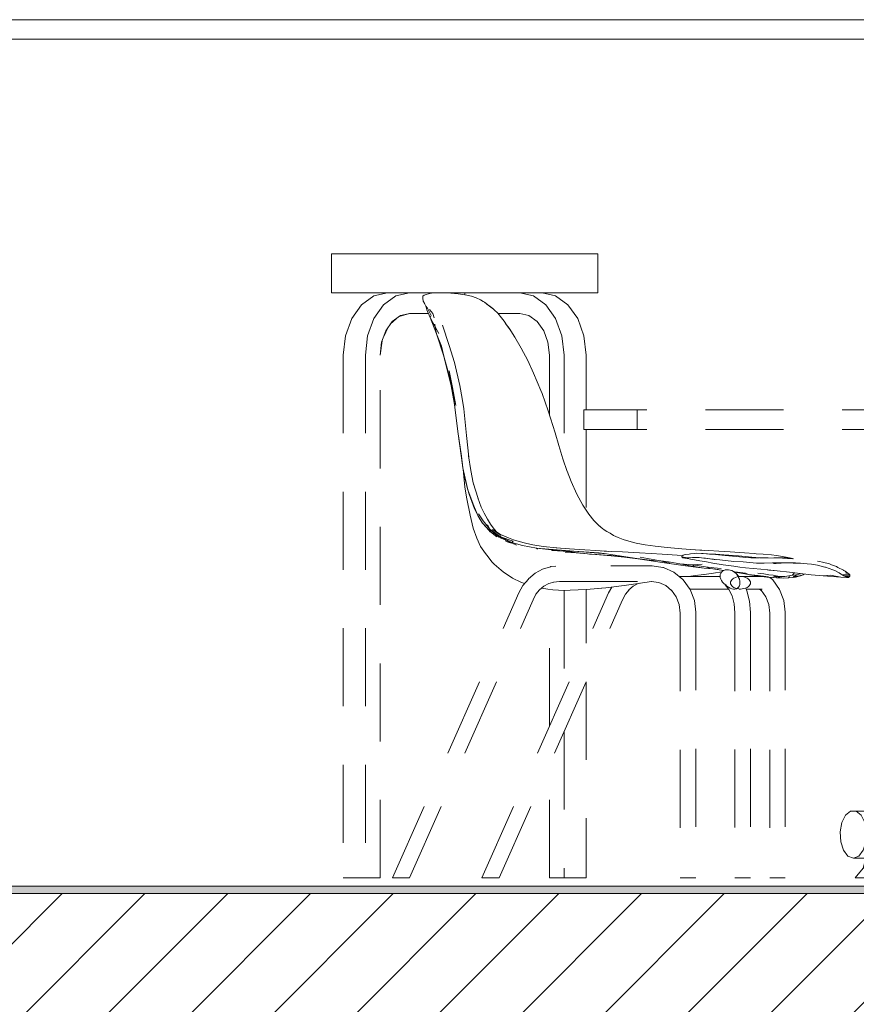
# Model space of a CAD drawing. Header units: millimetres. Extents: x 17009 to 157603, y -19950 to 21829.
# Tile 26 of 72: x 33160 to 34232, y 6768 to 8030. Entities that reach past the tile are written whole.
import ezdxf

# ---------------------------------------------------------------- set-up
doc = ezdxf.new("R2010")
doc.units = ezdxf.units.MM
doc.header["$MEASUREMENT"] = 0
doc.linetypes.add('! STR Pointille', pattern=[175, 100, -75])
for name, color, linetype in [('01-STR_Dalles.ARCHI', 7, 'Continuous'), ('04-SOE_Revetement de sol.ARCHI', 7, 'Continuous'), ('06-REP _ EQUIP MOBI _ hors marché.ARCHI', 7, 'Continuous'), ('06-REP _ EQUIP MOBI _ marché.ARCHI', 7, 'Continuous')]:
    doc.layers.add(name, color=color, linetype=linetype)

# ---------------------------------------------------------------- blocks, each defined once
blk = doc.blocks.new('Élément de coupe_27_1')
at = {"layer": '01-STR_Dalles.ARCHI', "linetype": 'Continuous', "lineweight": 0, "true_color": 0x000000}
h = blk.add_hatch(dxfattribs=at)
h.set_pattern_fill('Hachure_simple_0001', color=18, style=0, pattern_type=2)
h.set_pattern_definition([(45, (0, 0), (-53.03301, 53.03301), [])])
h.paths.add_polyline_path([(30462.5, 6910), (30462.5, 6690), (77255.2, 6690), (77255.2, 6910)])
at = {"layer": '01-STR_Dalles.ARCHI', "color": 7, "linetype": 'Continuous', "lineweight": 5}
blk.add_line((41461.8, 6910), (30462.5, 6910), dxfattribs=at)
blk = doc.blocks.new('Élément de coupe_413_1')
at = {"layer": '06-REP _ EQUIP MOBI _ marché.ARCHI', "color": 7, "linetype": 'Continuous', "lineweight": 5}
for p, q in [((35693.6, 8030), (30502.3, 8030)), ((35693.6, 8005), (33110.5, 8005))]:
    blk.add_line(p, q, dxfattribs=at)
blk = doc.blocks.new('Élément de coupe_556_1')
at = {"layer": '04-SOE_Revetement de sol.ARCHI', "linetype": 'Continuous', "lineweight": 0, "true_color": 0xbebebe}
blk.add_hatch(color=9, dxfattribs=at).paths.add_polyline_path([(30462.5, 6919.5), (30462.5, 6910), (41463.8, 6910), (41463.8, 6919), (41461.8, 6919), (41461.8, 6919.5)])
at = {"layer": '04-SOE_Revetement de sol.ARCHI', "color": 7, "linetype": 'Continuous', "lineweight": 5}
blk.add_line((41461.8, 6919.5), (30462.5, 6919.5), dxfattribs=at)
blk = doc.blocks.new('Élément de coupe_907_1')
at = {"layer": '06-REP _ EQUIP MOBI _ hors marché.ARCHI', "color": 252, "linetype": '! STR Pointille', "lineweight": 5}
for p, q in [((33904.3, 7530), (33882.8, 7530)), ((33882.8, 7504.6), (33882.8, 7530)), ((33951.3, 7530), (33904.3, 7530)), ((33951.3, 7530), (33951.3, 7504.6)), ((35013.8, 7530), (33951.3, 7530)), ((35044.5, 7530), (35013.8, 7530)), ((35013.8, 7530), (35013.8, 7504.6)), ((35081.7, 7530), (35044.5, 7530)), ((35081.7, 7504.6), (35081.7, 7530)), ((33904.3, 7504.6), (33882.8, 7504.6)), ((33951.3, 7504.6), (33904.3, 7504.6)), ((35013.8, 7504.6), (33951.3, 7504.6)), ((34452.1, 7015.7), (34452.1, 7504.6)), ((34512.7, 7015.7), (34512.7, 7504.6)), ((35044.5, 7504.6), (35013.8, 7504.6)), ((35081.7, 7504.6), (35044.5, 7504.6)), ((34213.7, 7001.1), (34218.4, 7010.5)), ((34218.4, 7010.5), (34224.8, 7015.7)), ((34224.8, 7015.7), (34231.8, 7015.7)), ((34231.8, 7015.7), (34238.2, 7010.5)), ((34460.9, 7015.7), (34231.8, 7015.7)), ((34238.2, 7010.5), (34242.9, 7001.1)), ((34460.9, 7015.7), (34465, 7013.8)), ((34470.3, 7011.2), (34471.6, 7010.5)), ((34471.6, 7010.5), (34476.3, 7007)), ((34474.9, 7001.1), (34476.3, 7007)), ((34476.3, 7007), (34481, 7010.5)), ((34481, 7010.5), (34493.5, 7015.7)), ((34493.5, 7015.7), (34645.5, 7015.7)), ((34635.9, 7010.6), (34645.5, 7015.7)), ((34635.9, 6962), (34635.9, 7010.6)), ((34645.5, 7015.7), (34656.1, 7015.7)), ((34656.1, 7015.7), (34665.7, 7010.5)), ((34656.1, 7015.7), (34739.7, 7015.7)), ((34665.7, 7010.5), (34672.8, 7001.1)), ((34746.1, 7010.5), (34739.7, 7015.7)), ((34750.8, 7001.1), (34746.1, 7010.5)), ((34211.5, 6989.1), (34213.7, 7001.1)), ((34242.9, 7001.1), (34245.1, 6989.1)), ((34473.8, 6989.1), (34474.9, 7001.1)), ((34625.7, 7001.1), (34621, 6989.1)), ((34672.8, 7001.1), (34676.1, 6989.1)), ((34753, 6989.1), (34750.8, 7001.1)), ((34212.3, 6976.5), (34211.5, 6989.1)), ((34245.1, 6989.1), (34244.3, 6976.5)), ((34474.1, 6976.5), (34473.8, 6989.1)), ((34621, 6989.1), (34622.6, 6976.5)), ((34676.1, 6989.1), (34675, 6976.5)), ((34752.3, 6976.5), (34753, 6989.1)), ((34215.8, 6965.5), (34212.3, 6976.5)), ((34244.3, 6976.5), (34240.8, 6965.5)), ((34475.9, 6965.5), (34474.1, 6976.5)), ((34675, 6976.5), (34669.7, 6965.5)), ((34748.8, 6965.5), (34752.3, 6976.5)), ((34221.4, 6958), (34215.8, 6965.5)), ((34228.3, 6955.4), (34221.4, 6958)), ((34235.2, 6958), (34228.3, 6955.4)), ((34245.2, 6955.4), (34228.3, 6955.4)), ((34240.8, 6965.5), (34235.2, 6958)), ((34241, 6942.7), (34244.4, 6955.4)), ((34247.7, 6955.4), (34245.2, 6955.4)), ((34250.8, 6955.4), (34247.7, 6955.4)), ((34253.4, 6955.4), (34250.8, 6955.4)), ((34254.5, 6955.4), (34253.4, 6955.4)), ((34456.9, 6955.4), (34254.5, 6955.4)), ((34257.9, 6942.7), (34254.5, 6955.4)), ((34319.6, 6942.7), (34322.9, 6955.4)), ((34335.9, 6942.7), (34332.7, 6955.4)), ((34458, 6955.7), (34456.9, 6955.4)), ((34458.8, 6955.4), (34456.9, 6955.4)), ((34468.7, 6955.4), (34458.8, 6955.4)), ((34465.9, 6958), (34462.5, 6957)), ((34467.4, 6959), (34465.9, 6958)), ((34481, 6955.4), (34468.7, 6955.4)), ((34476.3, 6964.5), (34473.3, 6962.7)), ((34476.3, 6964.5), (34475.9, 6965.5)), ((34477.9, 6963.6), (34476.3, 6964.5)), ((34493.5, 6955.4), (34481, 6955.4)), ((34487.3, 6958), (34484.1, 6959.9)), ((34490.3, 6957.4), (34487.3, 6958)), ((34499.1, 6955.4), (34493.5, 6955.4)), ((34499.1, 6955.4), (34496.1, 6956.1)), ((34499.1, 6955.4), (34631.9, 6955.4)), ((34628.6, 6942.7), (34631.9, 6955.4)), ((34633.6, 6955.4), (34631.9, 6955.4)), ((34636.5, 6955.4), (34633.6, 6955.4)), ((34640.5, 6958), (34635.9, 6962)), ((34639.6, 6955.4), (34636.5, 6955.4)), ((34639.6, 6955.4), (34650.8, 6955.4)), ((34650.8, 6955.4), (34640.5, 6958)), ((34644.9, 6942.7), (34641.6, 6955.4)), ((34661.1, 6958), (34650.8, 6955.4)), ((34650.8, 6955.4), (34710.8, 6955.4)), ((34669.7, 6965.5), (34661.1, 6958)), ((34706.6, 6942.7), (34710, 6955.4)), ((34713.3, 6955.4), (34710.8, 6955.4)), ((34716.4, 6955.4), (34713.3, 6955.4)), ((34719, 6955.4), (34716.4, 6955.4)), ((34720.1, 6955.4), (34719, 6955.4)), ((34723.5, 6942.7), (34720.1, 6955.4)), ((34720.1, 6955.4), (34736.2, 6955.4)), ((34736.2, 6955.4), (34743.1, 6958)), ((34743.1, 6958), (34748.8, 6965.5)), ((34230.4, 6930), (34241, 6942.7)), ((34242.4, 6942.7), (34241, 6942.7)), ((34246.5, 6942.7), (34242.4, 6942.7)), ((34251.7, 6942.7), (34246.5, 6942.7)), ((34256.1, 6942.7), (34251.7, 6942.7)), ((34257.9, 6942.7), (34256.1, 6942.7)), ((34268.5, 6930), (34257.9, 6942.7)), ((34309.4, 6930), (34319.6, 6942.7)), ((34322.5, 6942.7), (34319.6, 6942.7)), ((34327.4, 6942.7), (34322.5, 6942.7)), ((34332.5, 6942.7), (34327.4, 6942.7)), ((34335.7, 6942.7), (34332.5, 6942.7)), ((34335.9, 6942.7), (34335.7, 6942.7)), ((34346.1, 6930), (34335.9, 6942.7)), ((34618.4, 6930), (34628.6, 6942.7)), ((34631.5, 6942.7), (34628.6, 6942.7)), ((34636.4, 6942.7), (34631.5, 6942.7)), ((34641.4, 6942.7), (34636.4, 6942.7)), ((34644.7, 6942.7), (34641.4, 6942.7)), ((34644.9, 6942.7), (34644.7, 6942.7)), ((34655.1, 6930), (34644.9, 6942.7)), ((34696, 6930), (34706.6, 6942.7)), ((34708, 6942.7), (34706.6, 6942.7)), ((34712.1, 6942.7), (34708, 6942.7)), ((34717.3, 6942.7), (34712.1, 6942.7)), ((34721.7, 6942.7), (34717.3, 6942.7)), ((34723.5, 6942.7), (34721.7, 6942.7)), ((34734.1, 6930), (34723.5, 6942.7)), ((34233.6, 6930), (34230.4, 6930)), ((34242.8, 6930), (34233.6, 6930)), ((34254.6, 6930), (34242.8, 6930)), ((34264.4, 6930), (34254.6, 6930)), ((34268.5, 6930), (34264.4, 6930)), ((34315.9, 6930), (34309.4, 6930)), ((34327, 6930), (34315.9, 6930)), ((34338.3, 6930), (34327, 6930)), ((34345.6, 6930), (34338.3, 6930)), ((34346.1, 6930), (34345.6, 6930)), ((34624.9, 6930), (34618.4, 6930)), ((34635.9, 6930), (34624.9, 6930)), ((34647.3, 6930), (34635.9, 6930)), ((34654.6, 6930), (34647.3, 6930)), ((34655.1, 6930), (34654.6, 6930)), ((34699.2, 6930), (34696, 6930)), ((34708.4, 6930), (34699.2, 6930)), ((34720.2, 6930), (34708.4, 6930)), ((34730, 6930), (34720.2, 6930)), ((34734.1, 6930), (34730, 6930))]:
    blk.add_line(p, q, dxfattribs=at)
at = {"layer": '06-REP _ EQUIP MOBI _ hors marché.ARCHI', "color": 252, "linetype": '! STR Pointille', "lineweight": 5, "flags": 128}
for points in [[(34635.9, 7010.6), (34635.9, 7010.5), (34625.7, 7001.1)], [(34622.6, 6976.5), (34630.2, 6965.5), (34635.9, 6962)]]:
    blk.add_lwpolyline(points, dxfattribs=at)
blk = doc.blocks.new('Élément de coupe_910_1')
at = {"layer": '06-REP _ EQUIP MOBI _ hors marché.ARCHI', "color": 252, "linetype": '! STR Pointille', "lineweight": 5}
for p, q in [((33676.6, 7675.6), (33676.4, 7673)), ((33677.1, 7669.3), (33676.4, 7673)), ((33676.6, 7675.6), (33678.2, 7677)), ((33678.2, 7677), (33680.7, 7678)), ((33680.7, 7678), (33684, 7678.8)), ((33687.8, 7679.6), (33684, 7678.8)), ((33691.9, 7679.9), (33687.8, 7679.6)), ((33691.9, 7679.9), (33697.2, 7680)), ((33697.2, 7680), (33698.5, 7680)), ((33698.5, 7680), (33704.8, 7679.8)), ((33704.8, 7679.8), (33712.4, 7679.5)), ((33721.9, 7678.7), (33712.4, 7679.5)), ((33727.7, 7677.9), (33721.9, 7678.7)), ((33727.7, 7677.9), (33732.8, 7677.1)), ((33732.8, 7677.1), (33739.1, 7675.6)), ((33739.1, 7675.6), (33744.9, 7673.5)), ((33750.3, 7671.1), (33744.9, 7673.5)), ((33677.1, 7669.3), (33677.9, 7668.1)), ((33679.1, 7665.8), (33677.1, 7669.3)), ((33680.4, 7663), (33677.9, 7668.1)), ((33680.4, 7663.1), (33681.8, 7658.3)), ((33680.4, 7663), (33682.6, 7660.3)), ((33687.2, 7650.7), (33682.6, 7660.3)), ((33753.8, 7668.9), (33750.3, 7671.1)), ((33755.6, 7667.8), (33753.8, 7668.9)), ((33755.6, 7667.8), (33765.3, 7660.4)), ((33758.8, 7665.6), (33755.6, 7667.8)), ((33765.3, 7660.4), (33758.8, 7665.6)), ((33758.8, 7665.6), (33763, 7662.4)), ((33766.2, 7659.7), (33763, 7662.4)), ((33765.3, 7660.4), (33767.3, 7658.9)), ((33686.1, 7648.3), (33681.8, 7658.3)), ((33685.3, 7658.7), (33689.4, 7653.5)), ((33686.1, 7648.3), (33687.2, 7650.7)), ((33686.1, 7648.3), (33694.2, 7627.5)), ((33686.1, 7648.3), (33692.2, 7636.2)), ((33691, 7648), (33689.4, 7653.5)), ((33767.3, 7658.9), (33768, 7658.3)), ((33768, 7658.3), (33772.7, 7653.7)), ((33772.7, 7653.7), (33777.5, 7648)), ((33780.7, 7643.7), (33777.5, 7648)), ((33692.2, 7636.2), (33691.8, 7639.6)), ((33692.2, 7636.2), (33697.1, 7627.6)), ((33694.2, 7627.5), (33692.2, 7636.2)), ((33710.5, 7612.3), (33701.8, 7638.5)), ((33780.7, 7643.7), (33782.5, 7641.2)), ((33782.5, 7641.2), (33782.7, 7640.8)), ((33782.7, 7640.8), (33788.3, 7632.6)), ((33782.7, 7640.8), (33787.2, 7634.5)), ((33694.2, 7627.5), (33700.3, 7611.6)), ((33703.6, 7598.9), (33694.2, 7627.5)), ((33787.2, 7634.5), (33794.4, 7623.1)), ((33802.5, 7609.1), (33794.4, 7623.1)), ((33703.6, 7598.9), (33700.3, 7611.6)), ((33717.2, 7590.7), (33710.5, 7612.3)), ((33703.6, 7598.9), (33714.4, 7558.6)), ((33712.8, 7560.6), (33703.6, 7598.9)), ((33811, 7593), (33802.5, 7609.1)), ((33717.2, 7590.7), (33724.2, 7561.1)), ((33811, 7593), (33818.6, 7576.9)), ((33714.4, 7558.6), (33710.2, 7579.9)), ((33818.6, 7576.9), (33827.9, 7554.7)), ((33717, 7536.8), (33712.8, 7560.6)), ((33724.2, 7561.1), (33727.1, 7544.4)), ((33718.7, 7535.4), (33714.4, 7558.6)), ((33717, 7536.8), (33714.4, 7558.6)), ((33829.6, 7550.8), (33827.9, 7554.7)), ((33837.2, 7528.5), (33829.6, 7550.8)), ((33717, 7536.8), (33721.3, 7502)), ((33727.1, 7544.4), (33729, 7531.4)), ((33732.5, 7497.1), (33729, 7531.4)), ((33837.2, 7528.5), (33846, 7500.5)), ((33721.3, 7502), (33726.1, 7470.6)), ((33726, 7468.5), (33721.3, 7502)), ((33735.5, 7469.4), (33732.5, 7497.1)), ((33850.8, 7484.4), (33846, 7500.5)), ((33856.2, 7467.2), (33850.8, 7484.4)), ((33727.8, 7455.5), (33726.1, 7470.6)), ((33738.2, 7452.4), (33735.3, 7470.9)), ((33727.8, 7455.5), (33726, 7468.5)), ((33861.6, 7451.1), (33856.2, 7467.2)), ((33727.8, 7455.5), (33730.6, 7442.2)), ((33727.8, 7455.5), (33734.2, 7427.4)), ((33728.6, 7449.2), (33728.2, 7453.7)), ((33728.6, 7449.2), (33730.6, 7431)), ((33741.2, 7436.4), (33738.2, 7452.4)), ((33866.7, 7438), (33861.5, 7451.3)), ((33730.6, 7442.2), (33734.2, 7427.4)), ((33742.1, 7433.3), (33741.2, 7436.4)), ((33741.2, 7436.3), (33747.3, 7416.5)), ((33874.1, 7421.8), (33866.7, 7438)), ((33732.9, 7416), (33730.6, 7431)), ((33736.1, 7422), (33734.2, 7427.4)), ((33742, 7407), (33734.2, 7427.4)), ((33742.6, 7403), (33736.1, 7422)), ((33881.5, 7407.9), (33874.1, 7421.8)), ((33732.9, 7416), (33737.1, 7394.9)), ((33751.5, 7405.2), (33747, 7417.2)), ((33889.1, 7396.4), (33881.5, 7407.9)), ((33737.1, 7394.9), (33741.2, 7378.2)), ((33747.2, 7394.7), (33742, 7407)), ((33749, 7390.9), (33742.6, 7403)), ((33747.9, 7396.6), (33754.1, 7387.9)), ((33751.5, 7405.2), (33755.1, 7397.4)), ((33759.3, 7389.8), (33755.1, 7397.4)), ((33889.1, 7396.4), (33895.7, 7388.3)), ((33753.1, 7384.6), (33747.2, 7394.7)), ((33753.1, 7384.6), (33749, 7390.9)), ((33753.1, 7384.6), (33762.5, 7374.5)), ((33760.8, 7376.4), (33753.1, 7384.6)), ((33762.4, 7377.2), (33754.1, 7387.9)), ((33763.3, 7383.4), (33759.3, 7389.8)), ((33762.4, 7377.2), (33759.4, 7382.7)), ((33767.9, 7377.2), (33763.3, 7383.4)), ((33902.5, 7381.5), (33895.7, 7388.3)), ((33900.3, 7383.5), (33905.5, 7378.8)), ((33741.2, 7378.2), (33745.8, 7365.4)), ((33757.8, 7379.6), (33762.5, 7374.5)), ((33763.1, 7373.4), (33758.2, 7379.1)), ((33765.4, 7372), (33760.8, 7376.4)), ((33762.4, 7377.2), (33776, 7367)), ((33767.8, 7371.7), (33762.4, 7377.2)), ((33762.5, 7374.5), (33765.4, 7372)), ((33765.4, 7372), (33771.5, 7367.1)), ((33765.4, 7372), (33767.8, 7371.7)), ((33765.8, 7376.4), (33770, 7373.5)), ((33767.8, 7371.7), (33776, 7367)), ((33776.9, 7365.5), (33767.8, 7371.7)), ((33774.1, 7366.6), (33767.8, 7371.7)), ((33772, 7372.9), (33767.9, 7377.2)), ((33769.8, 7374.3), (33776.2, 7370)), ((33770, 7373.5), (33777, 7369)), ((33786.2, 7365.8), (33776.2, 7370)), ((33902.7, 7381.3), (33908.9, 7376.3)), ((33908.9, 7376.3), (33912.3, 7374.1)), ((33912.3, 7374.1), (33916.6, 7371.9)), ((33916.6, 7371.9), (33921, 7369.1)), ((33745.8, 7365.4), (33750.5, 7355)), ((33776, 7367), (33776.4, 7368.1)), ((33776, 7367), (33792.2, 7361.5)), ((33790.8, 7359.9), (33776, 7367)), ((33776.9, 7365.5), (33790.8, 7359.9)), ((33784.2, 7361.2), (33781.9, 7362.2)), ((33784.5, 7361.1), (33784.2, 7361.2)), ((33784.5, 7361.1), (33794, 7357.6)), ((33784.8, 7361), (33788.7, 7359.4)), ((33792.7, 7363.5), (33786.2, 7365.8)), ((33790.8, 7359.9), (33792.2, 7361.5)), ((33804.5, 7355.9), (33790.8, 7359.9)), ((33792.7, 7363.5), (33800, 7361.1)), ((33794, 7357.6), (33796.8, 7356.7)), ((33800, 7361.1), (33808, 7358.9)), ((33808, 7358.9), (33817.7, 7356.8)), ((33921, 7369.1), (33927, 7366.2)), ((33927, 7366.2), (33933.3, 7363.9)), ((33933.3, 7363.9), (33940.5, 7361.7)), ((33940.5, 7361.7), (33949.8, 7359.3)), ((33949.8, 7359.3), (33961.7, 7357)), ((33750.5, 7355), (33756.7, 7345.9)), ((33758.4, 7343.8), (33756.7, 7345.9)), ((33822.4, 7352.7), (33804.5, 7355.9)), ((33817.7, 7356.8), (33831, 7354.8)), ((33823.6, 7351.5), (33822.4, 7352.7)), ((33822.4, 7352.7), (33870.1, 7348.9)), ((33856.4, 7348.7), (33822.4, 7352.7)), ((33848.2, 7353), (33831, 7354.8)), ((33841.7, 7349.7), (33856.4, 7348.7)), ((33847.3, 7353.1), (33864.4, 7351.8)), ((33856.4, 7348.7), (33870.1, 7348.9)), ((33856.4, 7348.7), (33887.4, 7345.6)), ((33873.2, 7346.6), (33858.9, 7347.7)), ((33864.4, 7351.8), (33884.1, 7350.7)), ((33911.9, 7345.3), (33870.1, 7348.9)), ((33870.1, 7348.9), (33902.4, 7346.7)), ((33873.2, 7346.6), (33887.4, 7345.6)), ((33884.1, 7350.7), (33898.4, 7349.7)), ((33887.4, 7345.6), (33902.8, 7344.3)), ((33890, 7345.1), (33899.5, 7344.4)), ((33914.3, 7348.4), (33898.4, 7349.7)), ((33911.9, 7345.3), (33902.4, 7346.7)), ((33918.6, 7348.4), (33905.7, 7349.1)), ((33911.9, 7345.3), (33934.3, 7342)), ((33932.5, 7348), (33918.6, 7348.4)), ((33954.4, 7346.7), (33932.5, 7348)), ((33969.4, 7345.8), (33954.4, 7346.7)), ((33961.7, 7357), (33974.2, 7355.1)), ((33969.4, 7345.8), (33983.4, 7345)), ((33974.2, 7355.1), (33989.8, 7353.4)), ((34002.4, 7343.5), (33983.4, 7345)), ((33989.8, 7353.4), (34008.4, 7351.8)), ((34025.5, 7350.6), (34008.4, 7351.8)), ((34037.5, 7349.9), (34025.5, 7350.6)), ((34042.5, 7349.7), (34026.2, 7350.4)), ((34056, 7349), (34042.5, 7349.7)), ((34056, 7349), (34070.6, 7348)), ((34070.6, 7348), (34088.6, 7346.6)), ((34088.6, 7346.6), (34101, 7345.8)), ((34101, 7345.8), (34103.8, 7345.5)), ((34103.8, 7345.5), (34112.9, 7344.9)), ((34123.4, 7344), (34112.9, 7344.9)), ((33765.5, 7334.6), (33758.4, 7343.8)), ((33765.5, 7334.6), (33767.8, 7332)), ((33767.8, 7332), (33776.8, 7324.3)), ((33915.7, 7343.1), (33899.5, 7344.4)), ((33917.9, 7342.8), (33902.8, 7344.3)), ((33902.8, 7344.3), (33918.5, 7343.1)), ((33934.9, 7341), (33917.9, 7342.8)), ((33918.5, 7343.1), (33938.6, 7340.7)), ((33934.3, 7342), (33950.7, 7339.5)), ((33934.9, 7341), (33951.9, 7338.9)), ((33950.7, 7339.5), (33967.4, 7337.3)), ((33951.9, 7338.9), (33966.8, 7336.8)), ((33978.7, 7336.9), (33955.1, 7341.1)), ((33980.3, 7334.8), (33963.7, 7337.3)), ((33980.3, 7334.8), (33966.8, 7336.8)), ((33967.4, 7337.3), (33978.7, 7336.9)), ((33978.7, 7336.9), (33991.2, 7335.1)), ((33993.2, 7333.3), (33978.7, 7336.9)), ((33995.2, 7332.7), (33980.3, 7334.8)), ((33991.2, 7335.1), (34005.8, 7332.6)), ((34004.3, 7331.4), (33995.2, 7332.7)), ((34009, 7342.7), (34002.4, 7343.5)), ((34005.8, 7332.6), (34024.4, 7329.3)), ((34022.6, 7331.4), (34005.8, 7332.6)), ((34034.5, 7332), (34022.6, 7331.4)), ((34123.4, 7344), (34129.8, 7343.3)), ((34126.5, 7340.3), (34130.8, 7340.4)), ((34129.8, 7343.3), (34142.3, 7341.2)), ((34130.8, 7340.4), (34142.1, 7340.3)), ((34142.1, 7340.3), (34148.9, 7339.3)), ((34150.6, 7339.4), (34142.3, 7341.2)), ((34151.5, 7339.1), (34150.6, 7339.4)), ((33776.8, 7324.3), (33779.5, 7322.3)), ((33791.4, 7314.4), (33779.5, 7322.3)), ((33812.1, 7313.5), (33820.4, 7320.5)), ((33820.4, 7320.5), (33829.8, 7325.6)), ((33829.8, 7325.6), (33840, 7328.8)), ((33840, 7328.8), (33840.6, 7329)), ((33840.6, 7329), (33846.9, 7329.6)), ((33917.6, 7330), (33970.4, 7330)), ((33970.4, 7330), (33984.3, 7328)), ((33984.3, 7328), (33984.8, 7327.9)), ((33984.8, 7327.9), (33998.3, 7321.9)), ((33998.3, 7321.9), (34009.9, 7312.4)), ((34013.3, 7330.2), (34004.3, 7331.4)), ((34026.3, 7328.4), (34013.3, 7330.2)), ((34039, 7328.7), (34022.6, 7331.4)), ((34022.6, 7331.4), (34024.4, 7329.3)), ((34024.4, 7329.3), (34037.3, 7327.2)), ((34037.3, 7327.2), (34026.3, 7328.4)), ((34033.2, 7318.5), (34040.3, 7319.5)), ((34045, 7326.6), (34037.3, 7327.2)), ((34037.3, 7327.2), (34048.4, 7326)), ((34049, 7320.7), (34037.3, 7319)), ((34039, 7328.7), (34045, 7326.6)), ((34039, 7328.7), (34049.5, 7327.6)), ((34040.3, 7319.5), (34049, 7320.7)), ((34045, 7326.6), (34055.2, 7325.2)), ((34056.4, 7325), (34048.4, 7326)), ((34059.6, 7322.4), (34049, 7320.7)), ((34049.5, 7327.6), (34058.7, 7326.7)), ((34055.2, 7325.2), (34056.4, 7325)), ((34056.4, 7325), (34059.4, 7324.6)), ((34059.4, 7324.6), (34062.2, 7324.2)), ((34075, 7322.6), (34076.4, 7322.4)), ((34076.9, 7321.9), (34075.7, 7322.1)), ((34076.4, 7322.4), (34090, 7320.5)), ((34076.9, 7321.9), (34094.1, 7318.9)), ((34090, 7320.5), (34094.1, 7318.9)), ((34105.9, 7320.5), (34113.5, 7319.6)), ((34113.5, 7319.6), (34119.8, 7318.6)), ((34152.4, 7320.9), (34150.5, 7318)), ((34158.5, 7319.3), (34154.7, 7318.7)), ((34160.7, 7320), (34158.5, 7319.3)), ((34164, 7318.6), (34165.4, 7319.3)), ((34165.6, 7319.5), (34165.4, 7319.3)), ((33802.1, 7309.1), (33791.4, 7314.4)), ((33807, 7307.3), (33802.1, 7309.1)), ((33804.9, 7304.7), (33811.8, 7313.1)), ((33811.8, 7313.1), (33812.1, 7313.5)), ((33831.6, 7303.8), (33837.9, 7307.3)), ((33837.9, 7307.3), (33844.3, 7309.3)), ((33844.1, 7309.2), (33851.6, 7310)), ((33851.6, 7310), (33969.1, 7310)), ((33934.5, 7304.9), (33952.4, 7307.6)), ((33946.3, 7303.8), (33952.6, 7307.3)), ((33952.4, 7307.6), (33969.5, 7309.9)), ((33952.6, 7307.3), (33954.8, 7307.9)), ((33969.1, 7310), (33979, 7308.6)), ((33978.8, 7308.7), (33987.8, 7304.7)), ((34005.2, 7316.3), (34057.6, 7316.3)), ((34009.9, 7312.4), (34010.2, 7312.1)), ((34010.2, 7312.1), (34019.1, 7299.7)), ((34029.2, 7318), (34016.9, 7316.3)), ((34033.2, 7318.5), (34026, 7317.6)), ((34037.3, 7319), (34033.2, 7318.5)), ((34083.6, 7316.3), (34111.2, 7316.3)), ((34094.1, 7318.9), (34106, 7317.6)), ((34094.1, 7318.9), (34095.1, 7318.6)), ((34095.1, 7318.6), (34107.1, 7316.8)), ((34106, 7317.6), (34107.1, 7316.8)), ((34106, 7317.6), (34113.3, 7316.9)), ((34107.1, 7316.8), (34117.6, 7315.5)), ((34119.4, 7316.1), (34113.3, 7316.9)), ((34117.6, 7315.5), (34123.9, 7315)), ((34125.6, 7318.1), (34119.8, 7318.6)), ((34121.2, 7315.2), (34124.6, 7312.4)), ((34129.6, 7314.5), (34123.9, 7315)), ((34124.9, 7312.1), (34124.6, 7312.4)), ((34124.9, 7312.1), (34133.8, 7299.7)), ((34127.1, 7316.5), (34125.2, 7315.6)), ((34125.6, 7318.1), (34133.5, 7316.4)), ((34138.6, 7314.4), (34127.1, 7316.5)), ((34133.5, 7316.4), (34127.1, 7316.5)), ((34138.6, 7314.4), (34129.6, 7314.5)), ((34133.5, 7316.4), (34140.5, 7316.2)), ((34138.6, 7314.4), (34145, 7314.5)), ((34140.5, 7316.2), (34150.5, 7318)), ((34146.4, 7316.2), (34145, 7314.5)), ((34145, 7314.5), (34151.2, 7315.2)), ((34150.5, 7318), (34154.7, 7318.7)), ((34151.7, 7316.8), (34151.2, 7315.2)), ((34151.2, 7315.2), (34154.3, 7315.5)), ((34155.5, 7317.5), (34151.7, 7316.8)), ((34151.7, 7316.8), (34158, 7317)), ((34151.7, 7316.8), (34154.3, 7315.5)), ((34160.6, 7317.3), (34154.3, 7315.5)), ((34161.9, 7318), (34158, 7317)), ((34164, 7318.6), (34160.6, 7317.3)), ((33637.7, 6930), (33799.8, 7295.4)), ((33752.4, 6930), (33914.5, 7295.4)), ((33799.8, 7295.4), (33804.9, 7304.7)), ((33821.6, 7293.7), (33826.2, 7299.2)), ((33826, 7299.1), (33831.6, 7303.8)), ((33828.8, 7301.4), (33836.8, 7300.2)), ((33836.8, 7300.2), (33843.2, 7299.3)), ((33857.9, 7298.5), (33843.2, 7299.3)), ((33865.5, 7298.7), (33857.9, 7298.5)), ((33865.5, 7298.7), (33885.9, 7299.7)), ((33896.2, 7300.6), (33885.9, 7299.7)), ((33911.2, 7301.9), (33896.2, 7300.6)), ((33905.4, 7301.4), (33896.2, 7300.6)), ((33934.5, 7304.9), (33911.2, 7301.9)), ((33914.5, 7295.4), (33918.6, 7302.8)), ((33936.3, 7293.7), (33940.9, 7299.2)), ((33940.7, 7299.1), (33946.3, 7303.8)), ((33987.8, 7304.7), (33995.4, 7298.5)), ((33995.3, 7298.7), (34001.3, 7290.3)), ((34018.6, 7300.3), (34068.6, 7300.3)), ((34019.1, 7299.7), (34024.6, 7285.4)), ((34090.8, 7300.3), (34111.5, 7300.3)), ((34107.9, 7300.3), (34110.1, 7298.5)), ((34110, 7298.7), (34116, 7290.3)), ((34133.8, 7299.7), (34139.3, 7285.4)), ((33659.6, 6930), (33817.8, 7286.6)), ((33774.3, 6930), (33932.5, 7286.6)), ((33817.8, 7286.6), (33821.6, 7293.7)), ((33932.5, 7286.6), (33936.3, 7293.7)), ((34001.3, 7290.3), (34005.1, 7280.5)), ((34024.6, 7285.4), (34026.4, 7270.6)), ((34116, 7290.3), (34119.8, 7280.5)), ((34139.3, 7285.4), (34141.1, 7270.6)), ((34005.1, 7280.5), (34006.4, 7269.4)), ((34006.4, 7269.4), (34006.4, 6930)), ((34026.4, 7270.6), (34026.4, 6930)), ((34119.8, 7280.5), (34121.1, 7269.4)), ((34121.1, 7269.4), (34121.1, 6930)), ((34141.1, 7270.6), (34141.1, 6930)), ((33637.9, 6930), (33637.7, 6930)), ((33638.4, 6930), (33637.9, 6930)), ((33639.2, 6930), (33638.4, 6930)), ((33640.3, 6930), (33639.2, 6930)), ((33641.7, 6930), (33640.3, 6930)), ((33643.3, 6930), (33641.7, 6930)), ((33645, 6930), (33643.3, 6930)), ((33646.9, 6930), (33645, 6930)), ((33648.8, 6930), (33646.9, 6930)), ((33650.7, 6930), (33648.8, 6930)), ((33652.5, 6930), (33650.7, 6930)), ((33654.2, 6930), (33652.5, 6930)), ((33655.8, 6930), (33654.2, 6930)), ((33657.1, 6930), (33655.8, 6930)), ((33658.2, 6930), (33657.1, 6930)), ((33659, 6930), (33658.2, 6930)), ((33659.4, 6930), (33659, 6930)), ((33659.6, 6930), (33659.4, 6930)), ((33752.4, 6930), (33752.6, 6930)), ((33752.6, 6930), (33753.1, 6930)), ((33753.1, 6930), (33753.9, 6930)), ((33753.9, 6930), (33755.1, 6930)), ((33755.1, 6930), (33756.4, 6930)), ((33756.4, 6930), (33758, 6930)), ((33758, 6930), (33759.7, 6930)), ((33759.7, 6930), (33761.6, 6930)), ((33761.6, 6930), (33763.5, 6930)), ((33763.5, 6930), (33765.4, 6930)), ((33765.4, 6930), (33767.2, 6930)), ((33767.2, 6930), (33768.9, 6930)), ((33768.9, 6930), (33770.5, 6930)), ((33770.5, 6930), (33771.8, 6930)), ((33771.8, 6930), (33772.9, 6930)), ((33772.9, 6930), (33773.7, 6930)), ((33773.7, 6930), (33774.1, 6930)), ((33774.1, 6930), (33774.3, 6930)), ((34006.5, 6930), (34007, 6930)), ((34007, 6930), (34007.7, 6930)), ((34007.7, 6930), (34008.6, 6930)), ((34008.6, 6930), (34009.9, 6930)), ((34009.9, 6930), (34011.3, 6930)), ((34011.3, 6930), (34012.8, 6930)), ((34012.8, 6930), (34014.5, 6930)), ((34014.5, 6930), (34016.2, 6930)), ((34016.2, 6930), (34018, 6930)), ((34018, 6930), (34019.7, 6930)), ((34019.7, 6930), (34021.3, 6930)), ((34021.3, 6930), (34022.7, 6930)), ((34022.7, 6930), (34024, 6930)), ((34024, 6930), (34025, 6930)), ((34025, 6930), (34025.8, 6930)), ((34025.8, 6930), (34026.2, 6930)), ((34026.2, 6930), (34026.4, 6930)), ((34121.7, 6930), (34121.2, 6930)), ((34122.4, 6930), (34121.7, 6930)), ((34123.4, 6930), (34122.4, 6930)), ((34124.6, 6930), (34123.4, 6930)), ((34126, 6930), (34124.6, 6930)), ((34127.5, 6930), (34126, 6930)), ((34129.2, 6930), (34127.5, 6930)), ((34130.9, 6930), (34129.2, 6930)), ((34132.7, 6930), (34130.9, 6930)), ((34134.4, 6930), (34132.7, 6930)), ((34136, 6930), (34134.4, 6930)), ((34137.4, 6930), (34136, 6930)), ((34138.7, 6930), (34137.4, 6930)), ((34139.7, 6930), (34138.7, 6930)), ((34140.5, 6930), (34139.7, 6930)), ((34140.9, 6930), (34140.5, 6930)), ((34141.1, 6930), (34140.9, 6930))]:
    blk.add_line(p, q, dxfattribs=at)
blk = doc.blocks.new('Élément de coupe_911_1')
at = {"layer": '06-REP _ EQUIP MOBI _ hors marché.ARCHI', "color": 252, "linetype": '! STR Pointille', "lineweight": 5}
for p, q in [((34035.9, 7345.9), (34041.2, 7345.5)), ((34052.1, 7344.8), (34041.2, 7345.5)), ((34052.1, 7344.8), (34062.1, 7344.3)), ((34015.3, 7340.2), (34008.6, 7341.4)), ((34009.2, 7340.6), (34011.7, 7340.2)), ((34017.8, 7339.1), (34009.9, 7340.3)), ((34031.5, 7336.5), (34017.8, 7339.1)), ((34017.8, 7339.1), (34019.5, 7338.8)), ((34040.1, 7335), (34031.5, 7336.5)), ((34039, 7339.8), (34045, 7339.2)), ((34040.1, 7335), (34048.4, 7333.5)), ((34045, 7339.2), (34057.1, 7337.8)), ((34061.4, 7331.4), (34048.4, 7333.5)), ((34057.1, 7337.8), (34075.3, 7335.8)), ((34062.1, 7344.3), (34081.1, 7343)), ((34086.9, 7335), (34075.3, 7335.8)), ((34098.2, 7341.3), (34081.1, 7343)), ((34086.9, 7335), (34104.2, 7333.6)), ((34108.3, 7340.4), (34098.2, 7341.3)), ((34113.9, 7333.3), (34104.2, 7333.6)), ((34108.3, 7340.4), (34119.2, 7340.4)), ((34124.7, 7333.7), (34113.9, 7333.3)), ((34119.2, 7340.4), (34137.6, 7340)), ((34124.7, 7333.7), (34134.5, 7333.9)), ((34134.5, 7333.9), (34154, 7333.8)), ((34149.8, 7339.2), (34137.6, 7340)), ((34160.6, 7333.6), (34154, 7333.8)), ((34075.1, 7329.5), (34061.4, 7331.4)), ((34083, 7328.5), (34075.1, 7329.5)), ((34076.6, 7321.5), (34077.6, 7320.9)), ((34077.6, 7320.9), (34078.4, 7320)), ((34078.4, 7319.9), (34081.4, 7316.3)), ((34083, 7328.5), (34090, 7327.6)), ((34099.8, 7326.5), (34090, 7327.6)), ((34109.6, 7325.8), (34099.8, 7326.5)), ((34118.8, 7324.9), (34109.6, 7325.8)), ((34119.9, 7324.7), (34118, 7324.9)), ((34130.5, 7323.6), (34118.8, 7324.9)), ((34119.9, 7324.7), (34130.5, 7323.6)), ((34146.6, 7321.8), (34130.5, 7323.6)), ((34146.6, 7321.8), (34156.7, 7320.5)), ((34156.7, 7320.5), (34174.4, 7318.6)), ((34218.1, 7320.9), (34222.3, 7319.6)), ((34083.6, 7316.3), (34081.2, 7316.3)), ((34174.4, 7318.6), (34189.4, 7317.3)), ((34189.4, 7317.3), (34199.2, 7318.1)), ((34189.4, 7317.3), (34212.4, 7315.5)), ((34212.4, 7315.5), (34199.2, 7318.1)), ((34222.2, 7315.3), (34212.4, 7315.5)), ((34212.4, 7315.5), (34220.1, 7315.3)), ((34213.6, 7318.8), (34216.1, 7318.7)), ((34215.8, 7317.3), (34223.9, 7316.8)), ((34223.6, 7318.3), (34216.1, 7318.7)), ((34223.9, 7316.8), (34216.8, 7316.8)), ((34223.7, 7316.7), (34218.5, 7316.1)), ((34063.9, 7306), (34064.1, 7305.9)), ((34064.1, 7305.9), (34064.3, 7305.7)), ((34064.1, 7305.9), (34068.9, 7299.9)), ((34068.9, 7299.9), (34072.8, 7291.8)), ((34083.6, 7300.3), (34081.8, 7300.3)), ((34090.3, 7301.4), (34091.8, 7298.2)), ((34091.8, 7298.2), (34095.2, 7284.6)), ((34072.8, 7291.8), (34075.5, 7281.3)), ((34095.2, 7284.6), (34096.4, 7270.4)), ((34075.5, 7281.3), (34076.4, 7269.6)), ((34076.4, 7269.6), (34076.4, 6930)), ((34096.4, 7270.4), (34096.4, 6930)), ((34076.6, 6930), (34076.4, 6930)), ((34077.1, 6930), (34076.6, 6930)), ((34077.9, 6930), (34077.1, 6930)), ((34079, 6930), (34077.9, 6930)), ((34080.2, 6930), (34079, 6930)), ((34081.7, 6930), (34080.2, 6930)), ((34083.3, 6930), (34081.7, 6930)), ((34085, 6930), (34083.3, 6930)), ((34086.7, 6930), (34085, 6930)), ((34088.5, 6930), (34086.7, 6930)), ((34090.1, 6930), (34088.5, 6930)), ((34091.7, 6930), (34090.1, 6930)), ((34093.1, 6930), (34091.7, 6930)), ((34094.3, 6930), (34093.1, 6930)), ((34095.2, 6930), (34094.3, 6930)), ((34095.9, 6930), (34095.2, 6930)), ((34096.3, 6930), (34095.9, 6930))]:
    blk.add_line(p, q, dxfattribs=at)
at = {"layer": '06-REP _ EQUIP MOBI _ hors marché.ARCHI', "color": 252, "linetype": '! STR Pointille', "lineweight": 5, "flags": 128}
for points in [[(34008.5, 7342.3), (34008.5, 7342.3), (34009.6, 7343.3), (34010.2, 7343.6), (34012.8, 7344.4), (34017.7, 7344.9), (34019.8, 7345.4), (34025, 7345.9), (34027.8, 7346.2), (34033.5, 7346), (34035.9, 7345.9), (34044.1, 7345.1), (34047.2, 7344.9), (34059.6, 7343.7), (34064.2, 7343.3), (34078.2, 7342), (34082.3, 7341.6), (34090.3, 7340.9), (34096.7, 7340.4), (34100.3, 7340.3), (34108.5, 7340.1), (34110.4, 7340), (34111.1, 7340), (34129.2, 7339.7), (34130, 7339.7), (34149.8, 7339.2), (34152.6, 7339), (34169.7, 7337.7), (34171.3, 7337.4), (34173.5, 7337.1), (34184.9, 7335.5), (34188.6, 7334.6), (34197.6, 7332.5), (34198.7, 7332), (34200.2, 7331.5), (34206.9, 7329), (34208.6, 7328.1), (34215.6, 7324.5), (34216.2, 7324), (34217.8, 7323), (34221.1, 7320.7)], [(34008.6, 7341.4), (34008.5, 7342.3), (34008.5, 7342.3)], [(34009.2, 7340.6), (34008.8, 7341.2), (34008.6, 7341.4)], [(34222.2, 7315.3), (34220.1, 7315.3), (34218.2, 7316.3), (34216.1, 7317.2), (34210.6, 7320.8), (34210.3, 7320.9), (34204.4, 7324), (34202.1, 7325.1), (34192.6, 7328.3), (34191.7, 7328.5), (34182.2, 7330.7), (34174.8, 7332.3), (34169.3, 7332.8), (34160.6, 7333.6), (34151.1, 7333.6), (34142.3, 7333.7), (34129.3, 7333.2), (34120.2, 7332.9), (34110.4, 7332.5), (34104.1, 7332.3), (34095.3, 7332.6), (34093, 7332.7), (34086.1, 7333.5), (34082.4, 7333.8), (34081, 7334), (34065.1, 7336.2), (34064.8, 7336.2), (34063.7, 7336.4), (34049.8, 7338.3), (34047, 7338.7), (34039, 7339.8), (34036.8, 7340), (34030.7, 7340.7), (34027.3, 7340.7), (34023.8, 7340.6), (34022.3, 7340.6), (34017.5, 7340.2), (34014.3, 7340.1), (34012.6, 7340.1), (34010.6, 7340.2), (34009.9, 7340.3), (34009.2, 7340.6)], [(34221.1, 7320.7), (34221.3, 7320.5), (34222.3, 7319.6), (34223.6, 7318.3)], [(34223.9, 7316.8), (34223.9, 7316.8), (34223.7, 7316.7), (34222.2, 7315.3)], [(34223.6, 7318.3), (34223.9, 7317), (34223.9, 7316.8)]]:
    blk.add_lwpolyline(points, dxfattribs=at)
for points in [[(34057.5, 7317), (34057.7, 7315.1), (34058.3, 7313.1), (34059.2, 7311.2), (34060.5, 7309.3), (34062.1, 7307.6), (34063.9, 7306), (34064.8, 7305.5), (34065.9, 7304.4), (34068.1, 7302.8), (34070.3, 7301.6), (34072.5, 7300.7), (34074.6, 7300.3), (34076.6, 7300.2), (34078.4, 7300.6), (34080, 7301.4), (34081.3, 7302.6), (34082.2, 7304.2), (34082.8, 7306), (34083, 7308.1), (34082.8, 7310.4), (34082.2, 7312.8), (34081.3, 7315.2), (34080, 7317.7), (34078.4, 7319.9), (34078.4, 7320), (34076.6, 7321.5), (34074.6, 7322.8), (34072.5, 7323.9), (34070.3, 7324.6), (34068.1, 7325), (34065.9, 7325.1), (34063.9, 7324.8), (34062.1, 7324.2), (34060.5, 7323.2), (34059.2, 7322), (34058.3, 7320.5), (34057.7, 7318.9)], [(34070.9, 7306.9), (34071.5, 7305.6), (34072.4, 7304.3), (34073.7, 7303.2), (34075.3, 7302.2), (34077.2, 7301.4), (34079.2, 7300.8), (34081.4, 7300.4), (34083.6, 7300.3), (34085.9, 7300.4), (34088.1, 7300.8), (34090.1, 7301.4), (34092, 7302.2), (34093.6, 7303.2), (34094.9, 7304.3), (34095.8, 7305.6), (34096.4, 7306.9), (34096.6, 7308.3), (34096.4, 7309.7), (34095.8, 7311), (34094.9, 7312.3), (34093.6, 7313.4), (34092, 7314.4), (34090.1, 7315.2), (34088.1, 7315.8), (34085.9, 7316.2), (34083.6, 7316.3), (34081.4, 7316.2), (34079.2, 7315.8), (34077.2, 7315.2), (34075.3, 7314.4), (34073.7, 7313.4), (34072.4, 7312.3), (34071.5, 7311), (34070.9, 7309.7), (34070.7, 7308.3)]]:
    blk.add_lwpolyline(points, close=True, dxfattribs=at)
blk = doc.blocks.new('Élément de coupe_922_1')
at = {"layer": '06-REP _ EQUIP MOBI _ hors marché.ARCHI', "color": 252, "linetype": '! STR Pointille', "lineweight": 5}
for p, q in [((33559.6, 7730), (33580.2, 7730)), ((33559.6, 7680), (33559.6, 7730)), ((33580.2, 7730), (33618.9, 7730)), ((33618.9, 7730), (33671, 7730)), ((33671, 7730), (33730.3, 7730)), ((33730.3, 7730), (33789.6, 7730)), ((33789.6, 7730), (33841.7, 7730)), ((33841.7, 7730), (33880.4, 7730)), ((33880.4, 7730), (33901, 7730)), ((33901, 7680), (33901, 7730)), ((33559.6, 7680), (33580.2, 7680)), ((33580.2, 7680), (33618.9, 7680)), ((33613.8, 7676.1), (33598, 7664.7)), ((33631.3, 7680), (33613.8, 7676.1)), ((33618.9, 7680), (33671, 7680)), ((33642.1, 7676.1), (33626.3, 7664.7)), ((33659.6, 7680), (33642.1, 7676.1)), ((33671, 7680), (33730.3, 7680)), ((33730.3, 7677.5), (33730.3, 7680)), ((33730.3, 7680), (33789.6, 7680)), ((33789.6, 7680), (33841.7, 7680)), ((33801, 7680), (33818.5, 7676.1)), ((33818.5, 7676.1), (33834.2, 7664.7)), ((33829.3, 7680), (33846.8, 7676.1)), ((33841.7, 7680), (33880.4, 7680)), ((33846.8, 7676.1), (33862.5, 7664.7)), ((33880.4, 7680), (33901, 7680)), ((33598, 7664.7), (33585.5, 7647)), ((33626.3, 7664.7), (33613.8, 7647)), ((33834.2, 7664.7), (33846.8, 7647)), ((33862.5, 7664.7), (33875, 7647)), ((33637.4, 7643.1), (33647.9, 7650.7)), ((33659.6, 7653.3), (33646.4, 7649.6)), ((33647.9, 7650.7), (33659.6, 7653.3)), ((33659.6, 7653.3), (33683.9, 7653.3)), ((33801, 7653.3), (33773, 7653.3)), ((33812.6, 7650.7), (33801, 7653.3)), ((33823.2, 7643.1), (33812.6, 7650.7)), ((33585.5, 7647), (33577.5, 7624.7)), ((33613.8, 7647), (33605.8, 7624.7)), ((33631.6, 7634.9), (33626.4, 7623.9)), ((33629.1, 7631.3), (33637.4, 7643.1)), ((33642.7, 7646.9), (33634.9, 7639.6)), ((33831.5, 7631.3), (33823.2, 7643.1)), ((33846.8, 7647), (33854.8, 7624.7)), ((33875, 7647), (33883.1, 7624.7)), ((33577.5, 7624.7), (33574.7, 7600)), ((33605.8, 7624.7), (33603, 7600)), ((33623.7, 7616.5), (33629.1, 7631.3)), ((33836.9, 7616.5), (33831.5, 7631.3)), ((33854.8, 7624.7), (33857.6, 7600)), ((33883.1, 7624.7), (33885.8, 7600)), ((33624.5, 7618.6), (33621.9, 7600)), ((33621.9, 7600), (33623.7, 7616.5)), ((33838.7, 7600), (33836.9, 7616.5)), ((33574.7, 7600), (33574.7, 6930)), ((33603, 7600), (33603, 6930)), ((33621.9, 6930), (33621.9, 7600)), ((33838.7, 7523.8), (33838.7, 7600)), ((33857.6, 7600), (33857.6, 7463.1)), ((33885.8, 7600), (33885.8, 7530)), ((33885.8, 7504.6), (33885.8, 7401.3)), ((33838.7, 7124.5), (33838.7, 7300)), ((33857.6, 7298.5), (33857.6, 7167)), ((33885.8, 7299.7), (33885.8, 7230.8)), ((33885.8, 7181.5), (33885.8, 6930)), ((33857.6, 7117.7), (33857.6, 6930)), ((33838.7, 6930), (33838.7, 7075.2)), ((33574.7, 6930), (33603, 6930)), ((33603, 6930), (33621.9, 6930)), ((33857.6, 6930), (33838.7, 6930)), ((33857.6, 6930), (33885.8, 6930))]:
    blk.add_line(p, q, dxfattribs=at)

msp = doc.modelspace()

# ---------------------------------------------------------------- block references
at = {"layer": '01-STR_Dalles.ARCHI', "lineweight": 0}
msp.add_blockref('Élément de coupe_27_1', (0, 0), dxfattribs=at)
at = {"layer": '04-SOE_Revetement de sol.ARCHI', "lineweight": 0}
msp.add_blockref('Élément de coupe_556_1', (0, 0), dxfattribs=at)
at = {"layer": '06-REP _ EQUIP MOBI _ hors marché.ARCHI', "lineweight": 0}
for name in ['Élément de coupe_922_1', 'Élément de coupe_910_1', 'Élément de coupe_907_1', 'Élément de coupe_911_1']:
    msp.add_blockref(name, (0, 0), dxfattribs=at)
at = {"layer": '06-REP _ EQUIP MOBI _ marché.ARCHI', "lineweight": 0}
msp.add_blockref('Élément de coupe_413_1', (0, 0), dxfattribs=at)

doc.saveas('drawing.dxf')
